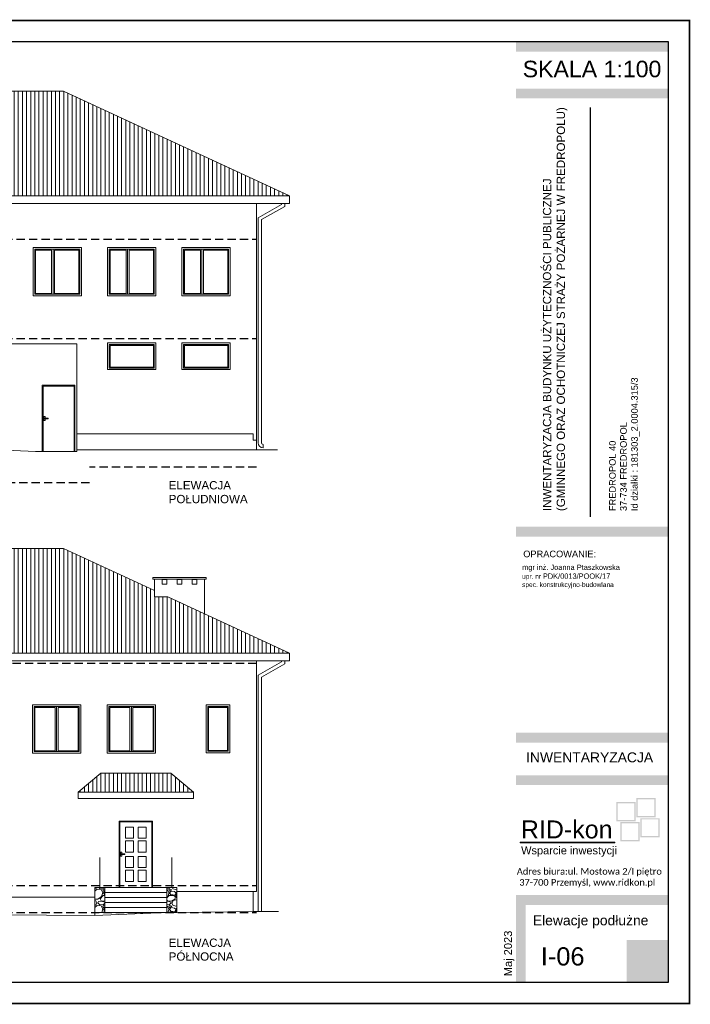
# Model space of a CAD drawing. Header units: inches. Extents: x 4551 to 8756, y -20806 to 359.
# Tile 3 of 35: x 6728 to 8756, y -17806 to -14831. Entities that reach past the tile are written whole.
import ezdxf

# ---------------------------------------------------------------- set-up
doc = ezdxf.new("R2010")
doc.units = ezdxf.units.IN
doc.header["$MEASUREMENT"] = 0
doc.linetypes.add('( Dashed )', pattern=[0.75, 0.5, -0.25])
doc.layers.add('0_RID_WIDOK', color=252, linetype='Continuous', lineweight=5)
doc.layers.add('LOGO', color=7, linetype='Continuous', lineweight=0)
doc.styles.add('Arial', font='arial.ttf', dxfattribs={"height": 80})
doc.styles.get("Standard").update_dxf_attribs({"font": 'arial.ttf'})
doc.styles.add('tabelka', font='arial.ttf')

msp = doc.modelspace()

# ---------------------------------------------------------------- hatches: boundary and pattern name
at = {"transparency": 33554559}
h = msp.add_hatch(color=256, dxfattribs=at)
h.dxf.hatch_style = 1
h.paths.add_polyline_path([(8689.95, -14897.45), (8228.95, -14897.45), (8228.95, -14927.45), (8689.95, -14927.45)])
h = msp.add_hatch(color=256, dxfattribs=at)
h.dxf.hatch_style = 1
h.paths.add_polyline_path([(8689.95, -15038.88), (8228.95, -15038.88), (8228.95, -15068.88), (8689.95, -15068.88)])
h = msp.add_hatch(color=256, dxfattribs=at)
h.dxf.hatch_style = 1
h.paths.add_polyline_path([(8689.95, -16363.26), (8228.95, -16363.26), (8228.95, -16393.26), (8689.95, -16393.26)])
h = msp.add_hatch(color=256, dxfattribs=at)
h.dxf.hatch_style = 1
h.paths.add_polyline_path([(8689.95, -16985.56), (8228.95, -16985.56), (8228.95, -17015.56), (8689.95, -17015.56)])
h = msp.add_hatch(color=256, dxfattribs=at)
h.dxf.hatch_style = 1
h.paths.add_polyline_path([(8689.95, -17113.71), (8228.95, -17113.71), (8228.95, -17143.71), (8689.95, -17143.71)])
h = msp.add_hatch(color=256, dxfattribs=at)
h.dxf.hatch_style = 1
h.paths.add_polyline_path([(8689.95, -17475.18), (8228.95, -17475.18), (8228.95, -17739.45), (8258.95, -17739.45), (8258.95, -17505.48), (8689.95, -17505.48)])
h = msp.add_hatch(color=256, dxfattribs=at)
h.dxf.hatch_style = 1
h.paths.add_polyline_path([(8689.95, -17612.14), (8564.34, -17612.14), (8564.34, -17739.45), (8689.95, -17739.45)])
at = {"layer": '0_RID_WIDOK'}
h = msp.add_hatch(dxfattribs=at)
h.set_pattern_fill('ANSI31', color=256, scale=100, angle=45)
h.set_pattern_definition([(90, (1436.526, -11280.036), (-12.5, 8e-16), [])])
h.paths.add_polyline_path([(5006.49, -15363), (5263.49, -15244.18), (5415.49, -15173.91), (5689.99, -15047), (6472.17, -15047), (6526.17, -15047), (6861, -15047), (7544.49, -15363)])
h.paths.add_polyline_path([(6011.81, -15066.94), (6011.81, -15185.93), (6066.81, -15185.93), (6066.81, -15066.94)], flags=16)
h.paths.add_polyline_path([(6307.17, -15085.5), (6307.17, -15052), (6387.17, -15052), (6387.17, -15085.5)], flags=16)
h.paths.add_polyline_path([(6312.17, -15057), (6312.17, -15080.5), (6382.17, -15080.5), (6382.17, -15057)], flags=0)
h.dxf.unprotected_set("ltscale", 0)
h = msp.add_hatch(dxfattribs=at)
h.set_pattern_fill('ANSI31', color=256, scale=100, angle=45)
h.set_pattern_definition([(90, (1436.526, -11380.036), (-12.5, 8e-16), [])])
h.paths.add_polyline_path([(5006.49, -16745.2), (5689.99, -16429.21), (6024.81, -16429.21), (6024.81, -16513.12), (6078.81, -16513.12), (6078.81, -16429.21), (6861, -16429.21), (7135.49, -16556.11), (7135.49, -16574.81), (7175.95, -16574.81), (7287.49, -16626.38), (7544.49, -16745.2)])
h.paths.add_polyline_path([(6483.81, -16447.74), (6488.81, -16447.74), (6488.81, -16531.61), (6542.81, -16531.61), (6542.81, -16447.74), (6547.81, -16447.74), (6547.81, -16447.67), (6547.81, -16442.74), (6483.81, -16442.74), (6483.81, -16447.67)], flags=16)
h.paths.add_polyline_path([(6488.81, -16533), (6542.81, -16533), (6542.81, -16531.61), (6488.81, -16531.61)], flags=16)
h.dxf.unprotected_set("ltscale", 0)
h = msp.add_hatch(dxfattribs=at)
h.set_pattern_fill('ANSI31', color=256, scale=100, angle=45)
h.set_pattern_definition([(90, (1436.526, -11380.036), (-12.5, 8e-16), [])])
h.paths.add_polyline_path([(5155.99, -17176.58), (5223.83, -17119.08), (6422.66, -17119.08), (6490.49, -17176.58)])
h.paths.add_polyline_path([(6905.49, -17164.58), (6973.33, -17107.08), (7185.66, -17107.08), (7253.49, -17164.58)])
h.dxf.unprotected_set("ltscale", 0)
h = msp.add_hatch(dxfattribs=at)
h.set_pattern_fill('GRAVEL', color=256, scale=50)
h.set_pattern_definition([(228.012788, (36, 50), (-400, -450), [6.7268, -665.9544]), (184.969741, (31.5, 45), (600, 50), [11.5434, -1142.79624]), (132.510447, (20, 44), (500, -550), [8.1394, -805.80163]), (267.273689, (0.5, 31.5), (50, 1000), [10.5119, -1040.6779]), (292.833654, (0, 21), (-250, 600), [10.30775, -1020.46866]), (357.273689, (4, 11.5), (-1000, 50), [10.5119, -1040.6779]), (37.69424, (14.5, 11), (-650, -500), [13.90145, -1376.24243]), (72.255328, (25.5, 19.5), (350, 1100), [13.1244, -1299.31607]), (121.429566, (29.5, 32), (-400, 650), [10.5475, -1044.20366]), (175.236358, (24, 41), (550, -50), [12.0416, -590.03813]), (222.397438, (12, 42), (-600, -550), [15.5724, -1541.66875]), (138.814075, (50, 31), (-350, 300), [5.31505, -526.19224]), (171.469234, (46, 34.5), (650, -100), [10.11185, -1001.07557]), (225, (36, 36), (-8e-15, -50), [7.07105, -63.63963]), (203.19859, (32.5, 42), (250, 100), [3.8079, -376.98076]), (291.80141, (29, 40.5), (-50, 150), [5.38515, -263.87309]), (30.963757, (31, 35.5), (150, 100), [8.74645, -282.80114]), (161.56505, (38.5, 40), (100, -50), [6.32455, -151.78933]), (16.38954, (0, 40.5), (500, 150), [8.86, -877.14226]), (70.346176, (8.5, 43), (-200, -550), [7.43305, -735.87039]), (293.19859, (38.5, 50), (-100, 250), [7.61575, -373.1729]), (343.61046, (41.5, 43), (-500, 150), [8.86, -877.14226]), (339.443955, (0, 9.5), (-250, 100), [8.544, -418.65619]), (294.77514, (8, 6.5), (-250, 550), [7.1589, -708.73215]), (66.80141, (39, 0), (100, 250), [7.61575, -373.1729]), (17.354025, (42, 7), (-650, -200), [8.38155, -829.77118]), (69.443955, (14.5, 0), (-100, -250), [4.272, -422.92819]), (101.30993, (36, 0), (-50, 200), [2.5495, -252.40148]), (165.96376, (35.5, 2.5), (150, -50), [10.30775, -195.84753]), (186.009006, (25.5, 5), (500, 50), [9.5525, -945.69616]), (303.69007, (31, 31), (-50, 100), [7.2111, -173.06646]), (353.157227, (35, 25), (850, -100), [12.5897, -1246.37813]), (60.945396, (47.5, 23.5), (-200, -350), [5.1478, -509.63371]), (90, (50, 28), (-50, 50), [3, -47]), (120.256437, (24.5, 6.5), (200, -350), [6.9462, -687.676]), (48.012788, (21, 12.5), (400, 450), [13.4536, -659.2276]), (0, (30, 22.5), (50, 50), [13, -37]), (325.304846, (43, 22.5), (500, -350), [7.9057, -782.66372]), (254.054604, (49.5, 18), (-50, -200), [7.2801, -356.7254]), (207.645975, (47.5, 11), (-950, -500), [11.85325, -1173.47371]), (175.426079, (37, 5.5), (-650, 50), [12.53995, -1241.45367])])
h.paths.add_polyline_path([(6955.49, -17482.58), (6955.49, -17528.58), (6985.49, -17528.58), (6985.49, -17513.38), (6985.49, -17498.18), (6985.49, -17482.98), (6985.49, -17467.78), (6985.49, -17452.58), (6970.49, -17452.58), (6955.49, -17452.58)])
h.paths.add_polyline_path([(7173.49, -17528.58), (7203.49, -17528.58), (7203.49, -17465.58), (7203.49, -17452.58), (7188.49, -17452.58), (7173.49, -17452.58), (7173.49, -17467.78), (7173.49, -17482.98), (7173.49, -17498.18), (7173.49, -17513.38)])
at = {"layer": 'LOGO'}
h = msp.add_hatch(color=1, dxfattribs=at)
h.dxf.hatch_style = 1
h.set_gradient(color1=(254, 254, 254), color2=(1, 1, 1), rotation=135, centered=1, tint=1)
h.paths.add_polyline_path([(8591.26, -17195.15), (8533.18, -17195.15), (8533.18, -17253.25), (8591.26, -17253.25)])
h.paths.add_polyline_path([(8537.11, -17199.07), (8587.33, -17199.07), (8587.33, -17249.32), (8537.11, -17249.32)], flags=16)
h = msp.add_hatch(color=1, dxfattribs=at)
h.dxf.hatch_style = 1
h.set_gradient(color1=(254, 254, 254), color2=(1, 1, 1), rotation=45, centered=1, tint=1)
h.paths.add_polyline_path([(8651.52, -17241.04), (8651.52, -17182.96), (8593.42, -17182.96), (8593.42, -17241.04)])
h.paths.add_polyline_path([(8647.59, -17186.89), (8647.59, -17237.11), (8597.35, -17237.11), (8597.35, -17186.89)], flags=16)
h = msp.add_hatch(color=1, dxfattribs=at)
h.dxf.hatch_style = 1
h.set_gradient(color1=(254, 254, 254), color2=(1, 1, 1), rotation=315, centered=1, tint=1)
h.paths.add_polyline_path([(8663.81, -17301.65), (8663.81, -17243.57), (8605.71, -17243.57), (8605.71, -17301.65)])
h.paths.add_polyline_path([(8659.88, -17247.5), (8659.88, -17297.72), (8609.64, -17297.72), (8609.64, -17247.5)], flags=16)
h = msp.add_hatch(color=1, dxfattribs=at)
h.dxf.hatch_style = 1
h.set_gradient(color1=(254, 254, 254), color2=(1, 1, 1), rotation=225, centered=1, tint=1)
h.paths.add_polyline_path([(8603.26, -17313.67), (8603.26, -17255.59), (8545.16, -17255.59), (8545.16, -17313.67)])
h.paths.add_polyline_path([(8599.33, -17259.52), (8599.33, -17309.74), (8549.09, -17309.74), (8549.09, -17259.52)], flags=16)
h = msp.add_hatch(color=256, dxfattribs=at)
h.dxf.hatch_style = 1
h.paths.add_polyline_path([(8527.76, -17315.72), (8242.23, -17315.72), (8242.23, -17317.62), (8527.76, -17317.62)])

# ---------------------------------------------------------------- linework, layer by layer
at = {"transparency": 33554687}
msp.add_line((8453.21, -15096.19), (8453.21, -16333.48), dxfattribs=at)
at = {"color": 2, "transparency": 33554687, "const_width": 5}
msp.add_lwpolyline([(4553.95, -17803.45), (8753.95, -17803.45), (8753.95, -14833.45), (4553.95, -14833.45)], close=True, dxfattribs=at)
at = {"transparency": 33554559}
msp.add_lwpolyline([(4617.95, -17739.45), (8689.95, -17739.45), (8689.95, -14897.45), (4617.95, -14897.45)], close=True, dxfattribs=at)
at = {"layer": '0_RID_WIDOK'}
for p, q in [((5689.99, -15047), (6861, -15047)), ((7544.49, -15363), (6861, -15047)), ((5006.49, -15363), (7544.49, -15363)), ((7544.49, -15363), (7544.49, -15386.38)), ((5006.49, -15386.38), (7544.49, -15386.38)), ((7444.49, -15386.38), (7444.49, -16130.38)), ((7519.88, -15389.38), (7449.49, -15429.32)), ((7529.88, -15395.2), (7459.49, -15435.14)), ((7519.88, -15386.38), (7519.88, -15389.38)), ((7529.88, -15386.38), (7529.88, -15395.2)), ((7449.49, -15429.32), (7449.49, -16109.38)), ((7459.49, -15435.14), (7459.49, -16109.38)), ((6824.99, -15657.88), (6824.99, -15526.88)), ((6829.49, -15660.38), (6829.49, -15524.38)), ((6833.99, -15657.88), (6833.99, -15526.88)), ((7049.99, -15657.88), (7049.99, -15526.88)), ((7054.49, -15660.38), (7054.49, -15524.38)), ((7058.99, -15657.88), (7058.99, -15526.88)), ((7274.99, -15657.88), (7274.99, -15526.88)), ((7279.49, -15660.38), (7279.49, -15524.38)), ((7283.99, -15657.88), (7283.99, -15526.88)), ((6901.49, -15810.38), (6579.49, -15810.38)), ((6901.49, -15810.38), (6901.49, -16135.38)), ((7434.49, -16082.38), (6901.49, -16082.38)), ((7434.49, -16082.38), (7434.49, -16101.38)), ((7444.49, -16101.38), (7434.49, -16101.38)), ((7464.49, -16114.38), (7464.49, -16114.38)), ((7464.49, -16114.38), (7464.49, -16124.38)), ((7464.49, -16124.38), (7464.49, -16124.38)), ((6776.5, -16135.38), (6600.5, -16127.5)), ((6901.49, -16135.38), (6776.5, -16135.38)), ((7444.49, -16130.38), (6901.49, -16130.38)), ((7444.49, -16130.38), (7507.96, -16130.38)), ((6078.81, -16429.21), (6861, -16429.21)), ((7135.49, -16556.11), (6861, -16429.21)), ((7130.49, -16521.36), (7130.49, -16516.36)), ((7130.49, -16516.43), (7292.49, -16516.43)), ((7130.49, -16521.43), (7292.49, -16521.43)), ((7135.49, -16574.81), (7135.49, -16521.43)), ((7287.49, -16627.38), (7287.49, -16521.43)), ((7287.49, -16627.38), (7287.49, -16521.43)), ((7292.49, -16521.36), (7292.49, -16516.36)), ((7175.95, -16574.81), (7135.49, -16574.81)), ((7544.49, -16745.2), (7175.95, -16574.81)), ((5006.49, -16745.2), (7544.49, -16745.2)), ((7544.49, -16745.2), (7544.49, -16768.58)), ((5006.49, -16768.58), (7544.49, -16768.58)), ((7444.49, -16768.58), (7444.49, -17465.58)), ((7519.88, -16771.58), (7449.49, -16811.52)), ((7529.88, -16777.4), (7459.49, -16817.34)), ((7519.88, -16768.58), (7519.88, -16771.58)), ((7529.88, -16768.58), (7529.88, -16777.4)), ((7449.49, -16811.52), (7449.49, -17525.58)), ((7459.49, -16817.34), (7459.49, -17525.58)), ((6835.49, -16909.08), (6835.49, -17040.08)), ((6839.99, -16906.58), (6839.99, -17042.58)), ((6844.49, -16909.08), (6844.49, -17040.08)), ((7061.49, -16909.08), (7061.49, -17040.08)), ((7065.99, -16906.58), (7065.99, -17042.58)), ((7070.49, -16909.08), (7070.49, -17040.08)), ((6905.49, -17164.58), (6973.33, -17107.08)), ((6973.33, -17107.08), (7185.66, -17107.08)), ((7253.49, -17164.58), (7185.66, -17107.08)), ((6905.49, -17164.58), (6905.49, -17184.58)), ((6905.49, -17164.58), (7253.49, -17164.58)), ((7253.49, -17164.58), (7253.49, -17184.58)), ((6905.49, -17184.58), (7253.49, -17184.58)), ((6970.49, -17452.58), (6970.49, -17362.58)), ((7188.49, -17452.58), (7188.49, -17362.58)), ((6955.49, -17452.58), (7203.49, -17452.58)), ((6955.49, -17452.58), (6955.49, -17537.5)), ((6985.49, -17452.58), (6985.49, -17528.58)), ((7173.49, -17452.58), (7173.49, -17528.58)), ((7203.49, -17452.58), (7203.49, -17528.58)), ((6955.49, -17482.58), (6434.49, -17482.58)), ((6985.49, -17467.78), (7173.49, -17467.78)), ((6985.49, -17482.98), (7173.49, -17482.98)), ((7444.49, -17465.58), (7203.49, -17465.58)), ((7434.49, -17465.58), (7434.49, -17525.58)), ((6985.49, -17498.18), (7173.49, -17498.18)), ((6985.49, -17513.38), (7173.49, -17513.38)), ((6434.49, -17534.5), (6955.49, -17537.5)), ((6955.49, -17528.58), (7203.49, -17528.58)), ((6955.49, -17537.5), (7173.49, -17528.58)), ((7203.49, -17528.58), (7434.49, -17525.58)), ((7434.49, -17525.58), (7511.24, -17525.58))]:
    msp.add_line(p, q, dxfattribs=at)
for points in [[(6914.99, -15519.38), (6768.99, -15519.38), (6768.99, -15665.38), (6914.99, -15665.38)], [(6909.99, -15524.38), (6773.99, -15524.38), (6773.99, -15660.38), (6909.99, -15660.38)], [(7139.99, -15519.38), (6993.99, -15519.38), (6993.99, -15665.38), (7139.99, -15665.38)], [(7134.99, -15524.38), (6998.99, -15524.38), (6998.99, -15660.38), (7134.99, -15660.38)], [(7364.99, -15519.38), (7218.99, -15519.38), (7218.99, -15665.38), (7364.99, -15665.38)], [(7359.99, -15524.38), (7223.99, -15524.38), (7223.99, -15660.38), (7359.99, -15660.38)], [(7139.99, -15888.38), (7139.99, -15807.38), (6993.99, -15807.38), (6993.99, -15888.38)], [(7134.99, -15883.38), (7134.99, -15812.38), (6998.99, -15812.38), (6998.99, -15883.38)], [(7132.49, -15880.88), (7132.49, -15814.88), (7001.49, -15814.88), (7001.49, -15880.88)], [(7364.99, -15888.38), (7364.99, -15807.38), (7218.99, -15807.38), (7218.99, -15888.38)], [(7359.99, -15883.38), (7359.99, -15812.38), (7223.99, -15812.38), (7223.99, -15883.38)], [(7357.49, -15880.88), (7357.49, -15814.88), (7226.49, -15814.88), (7226.49, -15880.88)], [(6813.99, -16036.88), (6801.99, -16036.88), (6801.99, -16034.88), (6813.99, -16034.88)], [(7173.37, -16536.43), (7173.37, -16522.43), (7159.37, -16522.43), (7159.37, -16536.43)], [(7218.49, -16536.43), (7218.49, -16522.43), (7204.49, -16522.43), (7204.49, -16536.43)], [(7249.62, -16536.43), (7249.62, -16522.43), (7263.62, -16522.43), (7263.62, -16536.43)], [(6766.99, -16901.58), (6912.99, -16901.58), (6912.99, -17047.58), (6766.99, -17047.58)], [(6771.99, -17042.58), (6907.99, -17042.58), (6907.99, -16906.58), (6771.99, -16906.58)], [(6992.99, -16901.58), (7138.99, -16901.58), (7138.99, -17047.58), (6992.99, -17047.58)], [(6997.99, -17042.58), (7133.99, -17042.58), (7133.99, -16906.58), (6997.99, -16906.58)], [(7291.99, -17046.58), (7291.99, -16901.58), (7363.99, -16901.58), (7363.99, -17046.58)], [(7296.99, -17041.58), (7296.99, -16906.58), (7358.99, -16906.58), (7358.99, -17041.58)], [(7299.49, -17039.08), (7299.49, -16909.08), (7356.49, -16909.08), (7356.49, -17039.08)], [(7048.54, -17270.26), (7072.58, -17270.26), (7072.58, -17304.16), (7048.54, -17304.16)], [(7110.45, -17270.26), (7086.4, -17270.26), (7086.4, -17304.16), (7110.45, -17304.16)], [(7048.54, -17312.26), (7072.58, -17312.26), (7072.58, -17346.16), (7048.54, -17346.16)], [(7110.45, -17312.26), (7086.4, -17312.26), (7086.4, -17346.16), (7110.45, -17346.16)], [(7046.49, -17353.58), (7034.49, -17353.58), (7034.49, -17351.58), (7046.49, -17351.58)], [(7048.54, -17392.9), (7072.58, -17392.9), (7072.58, -17358.99), (7048.54, -17358.99)], [(7110.45, -17392.9), (7086.4, -17392.9), (7086.4, -17358.99), (7110.45, -17358.99)], [(7048.54, -17434.9), (7072.58, -17434.9), (7072.58, -17400.99), (7048.54, -17400.99)], [(7110.45, -17434.9), (7086.4, -17434.9), (7086.4, -17400.99), (7110.45, -17400.99)]]:
    msp.add_lwpolyline(points, close=True, dxfattribs=at)
for points in [[(6824.99, -15526.88), (6776.49, -15526.88), (6776.49, -15657.88), (6824.99, -15657.88)], [(6833.99, -15657.88), (6907.49, -15657.88), (6907.49, -15526.88), (6833.99, -15526.88)], [(7049.99, -15526.88), (7001.49, -15526.88), (7001.49, -15657.88), (7049.99, -15657.88)], [(7058.99, -15657.88), (7132.49, -15657.88), (7132.49, -15526.88), (7058.99, -15526.88)], [(7274.99, -15526.88), (7226.49, -15526.88), (7226.49, -15657.88), (7274.99, -15657.88)], [(7283.99, -15657.88), (7357.49, -15657.88), (7357.49, -15526.88), (7283.99, -15526.88)], [(6895.49, -16135.38), (6895.49, -15935.38), (6796.49, -15935.38), (6796.49, -16135.38)], [(6892.99, -16135.38), (6892.99, -15937.88), (6798.99, -15937.88), (6798.99, -16135.38)], [(6804.99, -16036.88), (6804.99, -16041.88), (6800.99, -16041.88), (6800.99, -16029.88), (6804.99, -16029.88), (6804.99, -16034.88)], [(6835.49, -16909.08), (6774.49, -16909.08), (6774.49, -17040.08), (6835.49, -17040.08)], [(6844.49, -17040.08), (6905.49, -17040.08), (6905.49, -16909.08), (6844.49, -16909.08)], [(7061.49, -16909.08), (7000.49, -16909.08), (7000.49, -17040.08), (7061.49, -17040.08)], [(7070.49, -17040.08), (7131.49, -17040.08), (7131.49, -16909.08), (7070.49, -16909.08)], [(7029.49, -17452.58), (7029.49, -17252.58), (7129.49, -17252.58), (7129.49, -17452.58)], [(7031.49, -17452.58), (7031.49, -17254.58), (7127.49, -17254.58), (7127.49, -17452.58)], [(7037.49, -17353.58), (7037.49, -17358.58), (7033.49, -17358.58), (7033.49, -17346.58), (7037.49, -17346.58), (7037.49, -17351.58)]]:
    msp.add_lwpolyline(points, dxfattribs=at)
for radius in [15, 5]:
    msp.add_arc((7464.49, -16109.38), radius, 180, 270, dxfattribs=at)
at = {"layer": 'Defpoints', "linetype": '( Dashed )', "ltscale": 50}
for p, q in [((5106.49, -15494.38), (7444.49, -15494.38)), ((5106.49, -15794.38), (7444.49, -15794.38)), ((7444.49, -16183.38), (6939.49, -16183.38)), ((6939.49, -16230.38), (6520.49, -16230.38)), ((7444.49, -16776.58), (5106.49, -16776.58)), ((5106.49, -17446.58), (7444.49, -17446.58)), ((5106.49, -17528.58), (7444.49, -17528.58))]:
    msp.add_line(p, q, dxfattribs=at)
at = {"layer": 'LOGO'}
msp.add_lwpolyline([(8242.23, -17315.72), (8527.76, -17315.72), (8527.76, -17317.62), (8242.23, -17317.62)], close=True, dxfattribs=at)

# ---------------------------------------------------------------- texts
at = {"attachment_point": 1}
for s, insert, char_height, width in [('\\pxqc;SKALA 1:100', (8228.13, -14954.92), 50, 462.0744), ('\\pxqc;INWENTARYZACJA', (8227.16, -17044.78), 30, 449.4222), ('\\pi4.9308;{\\fCalibri|b0|i0|c238|p34;Adres biura:ul. Mostowa 2/I piętro \\P\\pi12.358;37-700 Przemyśl, www.ridkon.pl}', (8226.89, -17394.14), 20, 464.4651), ('Elewacje podłużne', (8280.25, -17537.31), 30, 408.8639), ('I-06', (8304.24, -17633.67), 55, 163.8642)]:
    msp.add_mtext(s, dxfattribs=dict(at, insert=insert, char_height=char_height, width=width))
at = {"width": 1286.9247, "attachment_point": 1, "rotation": 90}
for s, insert, char_height in [('INWENTARYZACJA BUDYNKU UŻYTECZNOŚCI PUBLICZNEJ \\P(GMINNEGO ORAZ OCHOTNICZEJ STRAŻY POŻARNEJ W FREDROPOLU)', (8310.69, -16315.65), 25), ('FREDROPOL 40\\P37-734 FREDROPOL\\PId działki : 181303_2.0004.315/3', (8510.89, -16315.65), 20)]:
    msp.add_mtext(s, dxfattribs=dict(at, insert=insert, char_height=char_height))
at = {"insert": (8251.08, -16435.19), "char_height": 20, "width": 367.0633, "attachment_point": 1, "style": 'Arial'}
msp.add_mtext('OPRACOWANIE:', dxfattribs=at)
at = {"insert": (8247.77, -16477.52), "char_height": 16, "attachment_point": 1}
msp.add_mtext_dynamic_manual_height_columns('mgr inż. {\\fArial|b0|i0|c0|p34;Joanna Ptaszkowska\\P\\H0.88889x;upr. nr \\H1.125x;PDK/0013/POOK/17\\P\\fArial|b0|i0|c0|p34;\\H0.88889x;spec. konstrukcyjno-budowlana}', width=520.0873, gutter_width=12.5, heights=[-72.02], dxfattribs=at)
at = {"insert": (8193.04, -17721.3), "char_height": 24, "width": 629.5696, "attachment_point": 1, "rotation": 90, "style": 'tabelka'}
msp.add_mtext('Maj 2023', dxfattribs=at)
at = {"layer": '0_RID_WIDOK', "attachment_point": 1}
for s, insert, char_height, width in [('ELEWACJA ', (6938.85, -16241.59), 0.2, 520.8989), ('ELEWACJA POŁUDNIOWA', (7179.05, -16225.17), 25, 343.388), ('ELEWACJA PÓŁNOCNA', (7179.05, -17607.37), 25, 343.388)]:
    msp.add_mtext(s, dxfattribs=dict(at, insert=insert, char_height=char_height, width=width))
at = {"layer": 'LOGO', "attachment_point": 1}
for s, insert, char_height, width in [('RID-kon', (8243.93, -17250.42), 54.114, 339.3788), ('Wsparcie inwestycji', (8244.76, -17329.04), 23.7773, 351.8813)]:
    msp.add_mtext(s, dxfattribs=dict(at, insert=insert, char_height=char_height, width=width))

doc.saveas('drawing.dxf')
